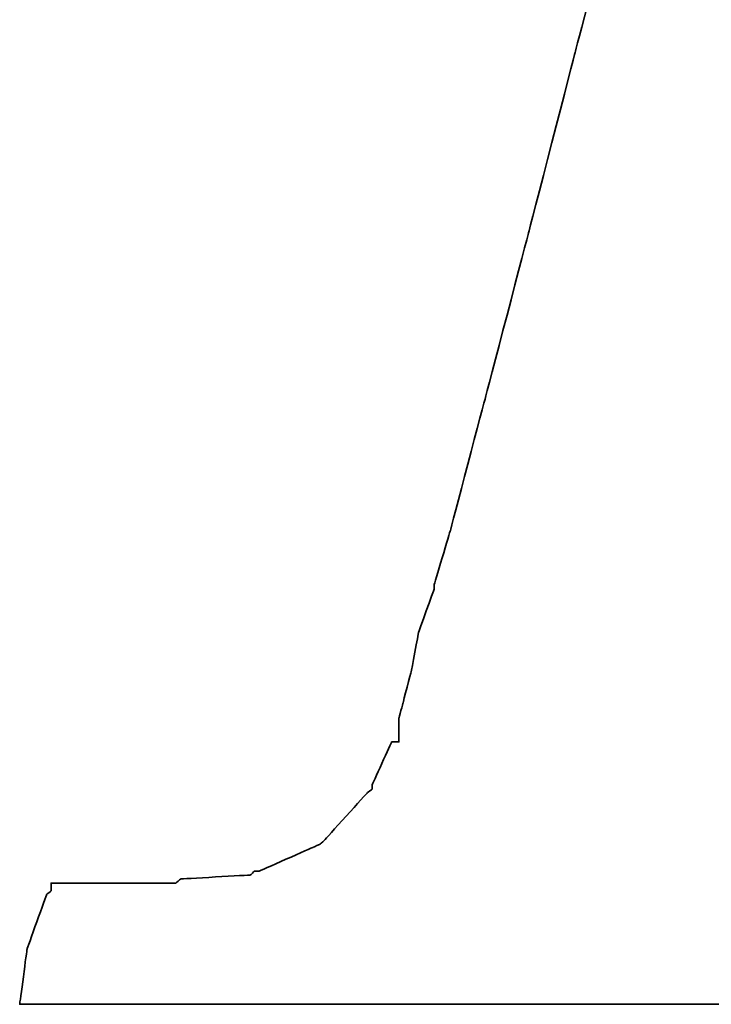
# Model space of a CAD drawing. Header units: millimetres. Extents: x 340 to 654, y 334 to 449.
# Tile 34 of 53: x 563.78 to 564.94, y 368.95 to 370.6. Entities that reach past the tile are written whole.
import ezdxf

# ---------------------------------------------------------------- set-up
doc = ezdxf.new("R2010")
doc.units = ezdxf.units.MM
doc.layers.add('DIM', color=4, linetype='Continuous')
doc.layers.add('layer 1', color=7, linetype='Continuous')

# ---------------------------------------------------------------- blocks, each defined once
blk = doc.blocks.new('TBI MOTION logo(完整正式版)')
at = {"layer": 'layer 1', "color": 22, "lineweight": 35}
blk.add_open_spline([(-40.59125, -7.943749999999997), (-40.59125, -7.943749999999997), (-40.97375, -7.943749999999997), (-40.97375, -7.943749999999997), (-40.97375, -7.943749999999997), (-40.97375, -7.943749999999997), (-41.38125, -7.943749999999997), (-41.38125, -7.943749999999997), (-41.38125, -7.943749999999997), (-41.38125, -7.943749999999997), (-41.54874999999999, -7.943749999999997), (-41.54874999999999, -7.943749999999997), (-41.54874999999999, -7.943749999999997), (-41.54874999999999, -7.943749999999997), (-41.59875, -7.943749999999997), (-41.59875, -7.943749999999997), (-41.59875, -7.943749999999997), (-41.59875, -7.943749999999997), (-41.88374999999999, -7.943749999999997), (-41.88374999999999, -7.943749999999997), (-41.88374999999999, -7.943749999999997), (-41.88374999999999, -7.943749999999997), (-41.90875, -7.91875), (-41.90875, -7.91875), (-41.90875, -7.91875), (-41.90875, -7.91875), (-42.19875, -7.871249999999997), (-42.19875, -7.871249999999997), (-42.19875, -7.871249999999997), (-42.19875, -7.871249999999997), (-42.43875, -7.82375), (-42.43875, -7.82375), (-42.43875, -7.82375), (-42.43875, -7.82375), (-42.45875, -7.82375), (-42.45875, -7.82375), (-42.45875, -7.82375), (-42.45875, -7.82375), (-42.48624999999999, -7.82375), (-42.48624999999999, -7.82375), (-42.48624999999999, -7.82375), (-42.48624999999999, -7.82375), (-42.67625, -7.723749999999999), (-42.67625, -7.723749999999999), (-42.67625, -7.723749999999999), (-42.67625, -7.723749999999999), (-42.70125, -7.70375), (-42.70125, -7.70375), (-42.70125, -7.70375), (-42.70125, -7.70375), (-42.72375, -7.678749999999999), (-42.72375, -7.678749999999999), (-42.72375, -7.678749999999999), (-42.72375, -7.678749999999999), (-42.86875, -7.488749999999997), (-42.86875, -7.488749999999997), (-42.86875, -7.488749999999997), (-42.86875, -7.488749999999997), (-42.89374999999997, -7.438749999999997), (-42.89374999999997, -7.438749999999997), (-42.89374999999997, -7.438749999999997), (-42.89374999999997, -7.438749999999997), (-42.91875, -7.388749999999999), (-42.91875, -7.388749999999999), (-42.91875, -7.388749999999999), (-42.91875, -7.388749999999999), (-42.93874999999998, -7.12875), (-42.93874999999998, -7.12875), (-42.93874999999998, -7.12875), (-42.93874999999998, -7.12875), (-42.96375, -7.103749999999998), (-42.96375, -7.103749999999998), (-42.96375, -7.103749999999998), (-42.96375, -7.103749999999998), (-42.96375, -7.053749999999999), (-42.96375, -7.053749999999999), (-42.96375, -7.053749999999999), (-42.96375, -7.053749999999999), (-42.96375, -7.00875), (-42.96375, -7.00875), (-42.96375, -7.00875), (-42.96375, -7.00875), (-42.91875, -6.69625), (-42.91875, -6.69625), (-42.91875, -6.69625), (-42.91875, -6.69625), (-42.91875, -6.62375), (-42.91875, -6.62375), (-42.91875, -6.62375), (-42.91875, -6.62375), (-42.91875, -6.59625), (-42.91875, -6.59625), (-42.91875, -6.59625), (-42.91875, -6.59625), (-42.91875, -6.57375), (-42.91875, -6.57375), (-42.91875, -6.57375), (-42.91875, -6.57375), (-42.91875, -6.528749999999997), (-42.91875, -6.528749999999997), (-42.91875, -6.528749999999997), (-42.91875, -6.528749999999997), (-42.89374999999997, -6.50375), (-42.89374999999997, -6.50375), (-42.89374999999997, -6.50375), (-42.89374999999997, -6.50375), (-42.84374999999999, -6.38375), (-42.84374999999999, -6.38375), (-42.84374999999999, -6.38375), (-42.84374999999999, -6.38375), (-42.84374999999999, -6.358749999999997), (-42.84374999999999, -6.358749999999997), (-42.84374999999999, -6.358749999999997), (-42.84374999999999, -6.358749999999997), (-42.74625, -6.143749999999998), (-42.74625, -6.143749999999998), (-42.74625, -6.143749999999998), (-42.74625, -6.143749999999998), (-42.70125, -5.853749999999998), (-42.70125, -5.853749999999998), (-42.70125, -5.853749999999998), (-42.70125, -5.853749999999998), (-42.60374999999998, -5.47125), (-42.60374999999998, -5.47125), (-42.60374999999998, -5.47125), (-42.60374999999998, -5.47125), (-42.60374999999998, -5.44875), (-42.60374999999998, -5.44875), (-42.60374999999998, -5.44875), (-42.60374999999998, -5.44875), (-42.38875, -4.678749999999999), (-42.38875, -4.678749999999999), (-42.38875, -4.678749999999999), (-42.38875, -4.678749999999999), (-42.36375, -4.653749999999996), (-42.36375, -4.653749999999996), (-42.36375, -4.653749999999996), (-42.36375, -4.653749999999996), (-42.12375, -3.69625), (-42.12375, -3.69625), (-42.12375, -3.69625), (-42.12375, -3.69625), (-42.12375, -3.67374), (-42.12375, -3.67374), (-42.12375, -3.67374), (-42.12375, -3.67374), (-41.78875, -2.593739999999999), (-41.78875, -2.593739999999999), (-41.78875, -2.593739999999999), (-41.78875, -2.593739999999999), (-41.18875, -0.19375), (-41.18875, -0.19375), (-41.18875, -0.19375), (-41.18875, -0.19375), (-40.54375, 2.20624), (-40.54375, 2.20624), (-40.54375, 2.20624), (-40.54375, 2.20624), (-40.25374999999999, 3.308749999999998), (-40.25374999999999, 3.308749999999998), (-40.25374999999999, 3.308749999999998), (-40.25374999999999, 3.308749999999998), (-39.98875, 4.27125), (-39.98875, 4.27125), (-39.98875, 4.27125), (-39.98875, 4.27125), (-39.77375, 5.131249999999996), (-39.77375, 5.131249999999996), (-39.77375, 5.131249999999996), (-39.77375, 5.131249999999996), (-39.67875, 5.47125), (-39.67875, 5.47125), (-39.67875, 5.47125), (-39.67875, 5.47125), (-39.60375, 5.756249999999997), (-39.60375, 5.756249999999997), (-39.60375, 5.756249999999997), (-39.60375, 5.756249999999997), (-39.60375, 5.78125), (-39.60375, 5.78125), (-39.60375, 5.78125), (-39.60375, 5.78125), (-39.50875, 5.97125), (-39.50875, 5.97125), (-39.50875, 5.97125), (-39.50875, 5.97125), (-39.50875, 6.138749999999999), (-39.50875, 6.138749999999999), (-39.50875, 6.138749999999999), (-39.50875, 6.138749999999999), (-39.48625, 6.166249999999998), (-39.48625, 6.166249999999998), (-39.48625, 6.166249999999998), (-39.48625, 6.166249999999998), (-39.46125, 6.286249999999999), (-39.46125, 6.286249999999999), (-39.46125, 6.286249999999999), (-39.46125, 6.286249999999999), (-39.46125, 6.426249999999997), (-39.46125, 6.426249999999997), (-39.46125, 6.426249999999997), (-39.46125, 6.426249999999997), (-39.41375, 6.426249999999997), (-39.41375, 6.426249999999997), (-39.41375, 6.426249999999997), (-39.41375, 6.426249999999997), (-39.29375, 6.69125), (-39.29375, 6.69125), (-39.29375, 6.69125), (-39.29375, 6.69125), (-39.26875, 6.741249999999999), (-39.26875, 6.741249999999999), (-39.26875, 6.741249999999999), (-39.26875, 6.741249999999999), (-39.24375, 6.76625), (-39.24375, 6.76625), (-39.24375, 6.76625), (-39.24375, 6.76625), (-38.98375, 7.006239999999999), (-38.98375, 7.006239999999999), (-38.98375, 7.006239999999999), (-38.98375, 7.006239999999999), (-38.95625, 7.026239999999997), (-38.95625, 7.026239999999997), (-38.95625, 7.026239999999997), (-38.95625, 7.026239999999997), (-38.78875, 7.126239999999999), (-38.78875, 7.126239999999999), (-38.78875, 7.126239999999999), (-38.78875, 7.126239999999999), (-38.76375, 7.126239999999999), (-38.76375, 7.126239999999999), (-38.76375, 7.126239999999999), (-38.76375, 7.126239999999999), (-38.74375, 7.126239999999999), (-38.74375, 7.126239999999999), (-38.74375, 7.126239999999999), (-38.74375, 7.126239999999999), (-38.52875, 7.171249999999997), (-38.52875, 7.171249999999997), (-38.52875, 7.171249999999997), (-38.52875, 7.171249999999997), (-38.52875, 7.196239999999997), (-38.52875, 7.196239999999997), (-38.52875, 7.196239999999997), (-38.52875, 7.196239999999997), (-38.50375, 7.196239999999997), (-38.50375, 7.196239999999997), (-38.50375, 7.196239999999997), (-38.50375, 7.196239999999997), (-38.26125, 7.21875), (-38.26125, 7.21875), (-38.26125, 7.21875), (-38.26125, 7.21875), (-38.23875000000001, 7.246239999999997), (-38.23875000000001, 7.246239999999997), (-38.23875000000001, 7.246239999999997), (-38.23875000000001, 7.246239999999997), (-38.21625, 7.246239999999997), (-38.21625, 7.246239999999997), (-38.21625, 7.246239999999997), (-38.21625, 7.246239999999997), (-38.18875, 7.246239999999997), (-38.18875, 7.246239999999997), (-38.18875, 7.246239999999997), (-38.18875, 7.246239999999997), (-37.90375, 7.246239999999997), (-37.90375, 7.246239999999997), (-37.90375, 7.246239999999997), (-37.90375, 7.246239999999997), (-37.85375, 7.246239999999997), (-37.85375, 7.246239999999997), (-37.85375, 7.246239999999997), (-37.85375, 7.246239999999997), (-37.75875, 7.246239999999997), (-37.75875, 7.246239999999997), (-37.75875, 7.246239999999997), (-37.75875, 7.246239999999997), (-37.42375, 7.246239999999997), (-37.42375, 7.246239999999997), (-37.42375, 7.246239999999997), (-37.42375, 7.246239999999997), (-37.08875, 7.246239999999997), (-37.08875, 7.246239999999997), (-37.08875, 7.246239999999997), (-37.08875, 7.246239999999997), (-37.06375, 7.246239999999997), (-37.06375, 7.246239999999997), (-37.06375, 7.246239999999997), (-37.06375, 7.246239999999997), (-37.06375, 7.266239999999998), (-37.06375, 7.266239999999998), (-37.06375, 7.266239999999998), (-37.06375, 7.266239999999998), (-37.03875, 7.291249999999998), (-37.03875, 7.291249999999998), (-37.03875, 7.291249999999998), (-37.03875, 7.291249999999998), (-37.03875, 7.31625), (-37.03875, 7.31625), (-37.03875, 7.31625), (-37.03875, 7.31625), (-36.94125, 7.676249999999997), (-36.94125, 7.676249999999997), (-36.94125, 7.676249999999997), (-36.94125, 7.676249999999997), (-36.86875, 7.98625), (-36.86875, 7.98625), (-36.86875, 7.98625), (-36.86875, 7.98625), (-36.98875000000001, 7.98625), (-36.98875000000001, 7.98625), (-36.98875000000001, 7.98625), (-36.98875000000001, 7.98625), (-37.42375, 7.98625), (-37.42375, 7.98625), (-37.42375, 7.98625), (-37.42375, 7.98625), (-37.94875, 7.98625), (-37.94875, 7.98625), (-37.94875, 7.98625), (-37.94875, 7.98625), (-38.57375, 7.98625), (-38.57375, 7.98625), (-38.57375, 7.98625), (-38.57375, 7.98625), (-39.29375, 7.98625), (-39.29375, 7.98625), (-39.29375, 7.98625), (-39.29375, 7.98625), (-40.82875, 7.98625), (-40.82875, 7.98625), (-40.82875, 7.98625), (-40.82875, 7.98625), (-42.36375, 7.98625), (-42.36375, 7.98625), (-42.36375, 7.98625), (-42.36375, 7.98625), (-43.08375, 7.98625), (-43.08375, 7.98625), (-43.08375, 7.98625), (-43.08375, 7.98625), (-43.70875, 7.98625), (-43.70875, 7.98625), (-43.70875, 7.98625), (-43.70875, 7.98625), (-44.23375, 7.98625), (-44.23375, 7.98625), (-44.23375, 7.98625), (-44.23375, 7.98625), (-44.66875, 7.98625), (-44.66875, 7.98625), (-44.66875, 7.98625), (-44.66875, 7.98625), (-44.88375, 7.98625), (-44.88375, 7.98625), (-44.88375, 7.98625), (-44.88375, 7.98625), (-44.90874999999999, 7.94125), (-44.90874999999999, 7.94125), (-44.90874999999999, 7.94125), (-44.90874999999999, 7.94125), (-44.90874999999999, 7.916249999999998), (-44.90874999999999, 7.916249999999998), (-44.90874999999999, 7.916249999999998), (-44.90874999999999, 7.916249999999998), (-45.00375, 7.55625), (-45.00375, 7.55625), (-45.00375, 7.55625), (-45.00375, 7.55625), (-45.05374999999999, 7.246239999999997), (-45.05374999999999, 7.246239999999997), (-45.05374999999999, 7.246239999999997), (-45.05374999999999, 7.246239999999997), (-44.61875, 7.246239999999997), (-44.61875, 7.246239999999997), (-44.61875, 7.246239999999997), (-44.61875, 7.246239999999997), (-44.11375, 7.246239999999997), (-44.11375, 7.246239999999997), (-44.11375, 7.246239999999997), (-44.11375, 7.246239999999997), (-43.99375, 7.246239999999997), (-43.99375, 7.246239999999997), (-43.99375, 7.246239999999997), (-43.99375, 7.246239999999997), (-43.94625, 7.246239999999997), (-43.94625, 7.246239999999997), (-43.94625, 7.246239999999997), (-43.94625, 7.246239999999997), (-43.92374, 7.246239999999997), (-43.92374, 7.246239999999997), (-43.92374, 7.246239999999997), (-43.92374, 7.246239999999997), (-43.65874999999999, 7.246239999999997), (-43.65874999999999, 7.246239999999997), (-43.65874999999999, 7.246239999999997), (-43.65874999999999, 7.246239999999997), (-43.63875, 7.21875), (-43.63875, 7.21875), (-43.63875, 7.21875), (-43.63875, 7.21875), (-43.46874999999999, 7.196239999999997), (-43.46874999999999, 7.196239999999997), (-43.46874999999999, 7.196239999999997), (-43.46874999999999, 7.196239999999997), (-43.39875, 7.196239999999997), (-43.39875, 7.196239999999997), (-43.39875, 7.196239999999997), (-43.39875, 7.196239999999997), (-43.37125, 7.171249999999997), (-43.37125, 7.171249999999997), (-43.37125, 7.171249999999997), (-43.37125, 7.171249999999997), (-43.34875, 7.171249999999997), (-43.34875, 7.171249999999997), (-43.34875, 7.171249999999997), (-43.34875, 7.171249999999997), (-43.20375, 7.126239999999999), (-43.20375, 7.126239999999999), (-43.20375, 7.126239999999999), (-43.20375, 7.126239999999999), (-43.05875, 7.076239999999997), (-43.05875, 7.076239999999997), (-43.05875, 7.076239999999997), (-43.05875, 7.076239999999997), (-43.01375, 7.076239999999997), (-43.01375, 7.076239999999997), (-43.01375, 7.076239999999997), (-43.01375, 7.076239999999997), (-42.98875, 7.026239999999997), (-42.98875, 7.026239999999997), (-42.98875, 7.026239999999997), (-42.98875, 7.026239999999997), (-42.79874999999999, 6.86125), (-42.79874999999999, 6.86125), (-42.79874999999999, 6.86125), (-42.79874999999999, 6.86125), (-42.77375, 6.81125), (-42.77375, 6.81125), (-42.77375, 6.81125), (-42.77375, 6.81125), (-42.74625, 6.76625), (-42.74625, 6.76625), (-42.74625, 6.76625), (-42.74625, 6.76625), (-42.72375, 6.47625), (-42.72375, 6.47625), (-42.72375, 6.47625), (-42.72375, 6.47625), (-42.70125, 6.45124), (-42.70125, 6.45124), (-42.70125, 6.45124), (-42.70125, 6.45124), (-42.70125, 6.426249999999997), (-42.70125, 6.426249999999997), (-42.70125, 6.426249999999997), (-42.70125, 6.426249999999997), (-42.72375, 6.40625), (-42.72375, 6.40625), (-42.72375, 6.40625), (-42.72375, 6.40625), (-42.74625, 5.97125), (-42.74625, 5.97125), (-42.74625, 5.97125), (-42.74625, 5.97125), (-42.74625, 5.94625), (-42.74625, 5.94625), (-42.74625, 5.94625), (-42.74625, 5.94625), (-42.74625, 5.926249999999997), (-42.74625, 5.926249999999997), (-42.74625, 5.926249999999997), (-42.74625, 5.926249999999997), (-42.77375, 5.876249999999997), (-42.77375, 5.876249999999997), (-42.77375, 5.876249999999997), (-42.77375, 5.876249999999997), (-42.81875, 5.80625), (-42.81875, 5.80625), (-42.81875, 5.80625), (-42.81875, 5.80625), (-42.86875, 5.63625), (-42.86875, 5.63625), (-42.86875, 5.63625), (-42.86875, 5.63625), (-42.91875, 5.39625), (-42.91875, 5.39625), (-42.91875, 5.39625), (-42.91875, 5.39625), (-42.91875, 5.37124), (-42.91875, 5.37124), (-42.91875, 5.37124), (-42.91875, 5.37124), (-43.01375, 5.10874), (-43.01375, 5.10874), (-43.01375, 5.10874), (-43.01375, 5.10874), (-43.10875, 4.771239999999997), (-43.10875, 4.771239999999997), (-43.10875, 4.771239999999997), (-43.10875, 4.771239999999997), (-43.29875, 3.956249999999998), (-43.29875, 3.956249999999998), (-43.29875, 3.956249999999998), (-43.29875, 3.956249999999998), (-43.58875, 2.951249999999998), (-43.58875, 2.951249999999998), (-43.58875, 2.951249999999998), (-43.58875, 2.951249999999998), (-43.87375, 1.87125), (-43.87375, 1.87125), (-43.87375, 1.87125), (-43.87375, 1.87125), (-44.52625, -0.50374), (-44.52625, -0.50374), (-44.52625, -0.50374), (-44.52625, -0.50374), (-45.14874999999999, -2.853749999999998), (-45.14874999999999, -2.853749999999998), (-45.14874999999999, -2.853749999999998), (-45.14874999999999, -2.853749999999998), (-45.43375, -3.95875), (-45.43375, -3.95875), (-45.43375, -3.95875), (-45.43375, -3.95875), (-45.69874999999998, -4.96875), (-45.69874999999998, -4.96875), (-45.69874999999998, -4.96875), (-45.69874999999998, -4.96875), (-45.91375, -5.78375), (-45.91375, -5.78375), (-45.91375, -5.78375), (-45.91375, -5.78375), (-46.01374999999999, -6.11875), (-46.01374999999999, -6.11875), (-46.01374999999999, -6.11875), (-46.01374999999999, -6.11875), (-46.01374999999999, -6.143749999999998), (-46.01374999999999, -6.143749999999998), (-46.01374999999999, -6.143749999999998), (-46.01374999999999, -6.143749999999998), (-46.10875, -6.40875), (-46.10875, -6.40875), (-46.10875, -6.40875), (-46.10875, -6.40875), (-46.15375, -6.648749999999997), (-46.15375, -6.648749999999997), (-46.15375, -6.648749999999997), (-46.15375, -6.648749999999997), (-46.20375, -6.83875), (-46.20375, -6.83875), (-46.20375, -6.83875), (-46.20375, -6.83875), (-46.22874999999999, -6.933749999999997), (-46.22874999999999, -6.933749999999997), (-46.22874999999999, -6.933749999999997), (-46.22874999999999, -6.933749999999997), (-46.22874999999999, -7.07875), (-46.22874999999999, -7.07875), (-46.22874999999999, -7.07875), (-46.22874999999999, -7.07875), (-46.27374999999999, -7.07875), (-46.27374999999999, -7.07875), (-46.27374999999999, -7.07875), (-46.27374999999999, -7.07875), (-46.39375, -7.34375), (-46.39375, -7.34375), (-46.39375, -7.34375), (-46.39375, -7.34375), (-46.39375, -7.36875), (-46.39375, -7.36875), (-46.39375, -7.36875), (-46.39375, -7.36875), (-46.42125, -7.388749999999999), (-46.42125, -7.388749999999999), (-46.42125, -7.388749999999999), (-46.42125, -7.388749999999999), (-46.68375, -7.678749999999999), (-46.68375, -7.678749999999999), (-46.68375, -7.678749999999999), (-46.68375, -7.678749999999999), (-46.70875, -7.70375), (-46.70875, -7.70375), (-46.70875, -7.70375), (-46.70875, -7.70375), (-46.75374999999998, -7.723749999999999), (-46.75374999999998, -7.723749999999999), (-46.75374999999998, -7.723749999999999), (-46.75374999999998, -7.723749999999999), (-47.08874999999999, -7.871249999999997), (-47.08874999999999, -7.871249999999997), (-47.08874999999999, -7.871249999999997), (-47.08874999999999, -7.871249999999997), (-47.11625, -7.871249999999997), (-47.11625, -7.871249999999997), (-47.11625, -7.871249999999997), (-47.11625, -7.871249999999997), (-47.13875, -7.893749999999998), (-47.13875, -7.893749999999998), (-47.13875, -7.893749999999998), (-47.13875, -7.893749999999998), (-47.56874999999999, -7.91875), (-47.56874999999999, -7.91875), (-47.56874999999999, -7.91875), (-47.56874999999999, -7.91875), (-47.59624999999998, -7.943749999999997), (-47.59624999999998, -7.943749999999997), (-47.59624999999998, -7.943749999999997), (-47.59624999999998, -7.943749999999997), (-47.64375, -7.943749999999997), (-47.64375, -7.943749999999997), (-47.64375, -7.943749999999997), (-47.64375, -7.943749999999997), (-47.73625, -7.943749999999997), (-47.73625, -7.943749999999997), (-47.73625, -7.943749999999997), (-47.73625, -7.943749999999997), (-48.07375, -7.943749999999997), (-48.07375, -7.943749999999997), (-48.07375, -7.943749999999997), (-48.07375, -7.943749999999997), (-48.36125, -7.943749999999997), (-48.36125, -7.943749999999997), (-48.36125, -7.943749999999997), (-48.36125, -7.943749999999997), (-48.36125, -7.966249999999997), (-48.36125, -7.966249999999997), (-48.36125, -7.966249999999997), (-48.36125, -7.966249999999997), (-48.36125, -7.991249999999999), (-48.36125, -7.991249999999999), (-48.36125, -7.991249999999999), (-48.36125, -7.991249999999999), (-48.38875, -8.013749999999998), (-48.38875, -8.013749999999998), (-48.38875, -8.013749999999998), (-48.38875, -8.013749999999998), (-48.50875, -8.34875), (-48.50875, -8.34875), (-48.50875, -8.34875), (-48.50875, -8.34875), (-48.55375, -8.68625), (-48.55375, -8.68625), (-48.55375, -8.68625), (-48.55375, -8.68625), (-48.45875, -8.68625), (-48.45875, -8.68625), (-48.45875, -8.68625), (-48.45875, -8.68625), (-48.07375, -8.68625), (-48.07375, -8.68625), (-48.07375, -8.68625), (-48.07375, -8.68625), (-47.52374999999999, -8.68625), (-47.52374999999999, -8.68625), (-47.52374999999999, -8.68625), (-47.52374999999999, -8.68625), (-46.92375, -8.68625), (-46.92375, -8.68625), (-46.92375, -8.68625), (-46.92375, -8.68625), (-46.25375, -8.68625), (-46.25375, -8.68625), (-46.25375, -8.68625), (-46.25375, -8.68625), (-46.20375, -8.68625), (-46.20375, -8.68625), (-46.20375, -8.68625), (-46.20375, -8.68625), (-44.71375, -8.68625), (-44.71375, -8.68625), (-44.71375, -8.68625), (-44.71375, -8.68625), (-43.22874999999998, -8.68625), (-43.22874999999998, -8.68625), (-43.22874999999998, -8.68625), (-43.22874999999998, -8.68625), (-42.55875, -8.68625), (-42.55875, -8.68625), (-42.55875, -8.68625), (-42.55875, -8.68625), (-42.50874999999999, -8.68625), (-42.50874999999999, -8.68625), (-42.50874999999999, -8.68625), (-42.50874999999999, -8.68625), (-41.93375, -8.68625), (-41.93375, -8.68625), (-41.93375, -8.68625), (-41.93375, -8.68625), (-41.38125, -8.68625), (-41.38125, -8.68625), (-41.38125, -8.68625), (-41.38125, -8.68625), (-40.97375, -8.68625), (-40.97375, -8.68625), (-40.97375, -8.68625), (-40.97375, -8.68625), (-40.78125, -8.68625), (-40.78125, -8.68625), (-40.78125, -8.68625), (-40.78125, -8.68625), (-40.78125, -8.638749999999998), (-40.78125, -8.638749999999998), (-40.78125, -8.638749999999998), (-40.78125, -8.638749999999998), (-40.75874999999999, -8.638749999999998), (-40.75874999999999, -8.638749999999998), (-40.75874999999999, -8.638749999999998), (-40.75874999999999, -8.638749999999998), (-40.66374999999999, -8.27875), (-40.66374999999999, -8.27875), (-40.66374999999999, -8.27875), (-40.66374999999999, -8.27875), (-40.59125, -7.943749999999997), (-40.59125, -7.943749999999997)], degree=3, knots=[0, 0, 0, 0, 0.0055865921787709, 0.0055865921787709, 0.0055865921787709, 0.0055866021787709, 0.0111731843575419, 0.0111731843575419, 0.0111731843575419, 0.0111731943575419, 0.0167597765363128, 0.0167597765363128, 0.0167597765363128, 0.0167597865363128, 0.0223463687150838, 0.0223463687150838, 0.0223463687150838, 0.0223463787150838, 0.0279329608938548, 0.0279329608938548, 0.0279329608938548, 0.0279329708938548, 0.0335195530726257, 0.0335195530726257, 0.0335195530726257, 0.0335195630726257, 0.0391061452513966, 0.0391061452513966, 0.0391061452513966, 0.0391061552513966, 0.0446927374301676, 0.0446927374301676, 0.0446927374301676, 0.0446927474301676, 0.0502793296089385, 0.0502793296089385, 0.0502793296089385, 0.0502793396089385, 0.0558659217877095, 0.0558659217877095, 0.0558659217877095, 0.0558659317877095, 0.0614525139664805, 0.0614525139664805, 0.0614525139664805, 0.0614525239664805, 0.0670391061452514, 0.0670391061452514, 0.0670391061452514, 0.0670391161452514, 0.0726256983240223, 0.0726256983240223, 0.0726256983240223, 0.0726257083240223, 0.0782122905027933, 0.0782122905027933, 0.0782122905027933, 0.0782123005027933, 0.0837988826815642, 0.0837988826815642, 0.0837988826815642, 0.0837988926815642, 0.0893854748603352, 0.0893854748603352, 0.0893854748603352, 0.0893854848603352, 0.0949720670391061, 0.0949720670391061, 0.0949720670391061, 0.0949720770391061, 0.1005586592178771, 0.1005586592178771, 0.1005586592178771, 0.1005586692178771, 0.106145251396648, 0.106145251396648, 0.106145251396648, 0.106145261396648, 0.1117318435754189, 0.1117318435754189, 0.1117318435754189, 0.1117318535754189, 0.1173184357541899, 0.1173184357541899, 0.1173184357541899, 0.1173184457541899, 0.1229050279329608, 0.1229050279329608, 0.1229050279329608, 0.1229050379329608, 0.1284916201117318, 0.1284916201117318, 0.1284916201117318, 0.1284916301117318, 0.1340782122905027, 0.1340782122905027, 0.1340782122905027, 0.1340782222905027, 0.1396648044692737, 0.1396648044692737, 0.1396648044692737, 0.1396648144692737, 0.1452513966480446, 0.1452513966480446, 0.1452513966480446, 0.1452514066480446, 0.1508379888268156, 0.1508379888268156, 0.1508379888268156, 0.1508379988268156, 0.1564245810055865, 0.1564245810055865, 0.1564245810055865, 0.1564245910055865, 0.1620111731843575, 0.1620111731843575, 0.1620111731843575, 0.1620111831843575, 0.1675977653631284, 0.1675977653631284, 0.1675977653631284, 0.1675977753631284, 0.1731843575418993, 0.1731843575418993, 0.1731843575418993, 0.1731843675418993, 0.1787709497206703, 0.1787709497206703, 0.1787709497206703, 0.1787709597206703, 0.1843575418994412, 0.1843575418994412, 0.1843575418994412, 0.1843575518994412, 0.1899441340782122, 0.1899441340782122, 0.1899441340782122, 0.1899441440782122, 0.1955307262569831, 0.1955307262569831, 0.1955307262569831, 0.1955307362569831, 0.2011173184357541, 0.2011173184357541, 0.2011173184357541, 0.2011173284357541, 0.206703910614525, 0.206703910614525, 0.206703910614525, 0.206703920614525, 0.2122905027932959, 0.2122905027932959, 0.2122905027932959, 0.2122905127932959, 0.2178770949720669, 0.2178770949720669, 0.2178770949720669, 0.2178771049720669, 0.2234636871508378, 0.2234636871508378, 0.2234636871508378, 0.2234636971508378, 0.2290502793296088, 0.2290502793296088, 0.2290502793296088, 0.2290502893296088, 0.2346368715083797, 0.2346368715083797, 0.2346368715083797, 0.2346368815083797, 0.2402234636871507, 0.2402234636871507, 0.2402234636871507, 0.2402234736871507, 0.2458100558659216, 0.2458100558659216, 0.2458100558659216, 0.2458100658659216, 0.2513966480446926, 0.2513966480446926, 0.2513966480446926, 0.2513966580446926, 0.2569832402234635, 0.2569832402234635, 0.2569832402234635, 0.2569832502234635, 0.2625698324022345, 0.2625698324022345, 0.2625698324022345, 0.2625698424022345, 0.2681564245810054, 0.2681564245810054, 0.2681564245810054, 0.2681564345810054, 0.2737430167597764, 0.2737430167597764, 0.2737430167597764, 0.2737430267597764, 0.2793296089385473, 0.2793296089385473, 0.2793296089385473, 0.2793296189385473, 0.2849162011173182, 0.2849162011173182, 0.2849162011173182, 0.2849162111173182, 0.2905027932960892, 0.2905027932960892, 0.2905027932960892, 0.2905028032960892, 0.2960893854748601, 0.2960893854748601, 0.2960893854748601, 0.29608939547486, 0.3016759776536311, 0.3016759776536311, 0.3016759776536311, 0.3016759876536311, 0.3072625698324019, 0.3072625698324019, 0.3072625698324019, 0.3072625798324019, 0.312849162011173, 0.312849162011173, 0.312849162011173, 0.312849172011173, 0.3184357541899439, 0.3184357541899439, 0.3184357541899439, 0.3184357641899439, 0.3240223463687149, 0.3240223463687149, 0.3240223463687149, 0.3240223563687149, 0.3296089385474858, 0.3296089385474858, 0.3296089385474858, 0.3296089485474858, 0.3351955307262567, 0.3351955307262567, 0.3351955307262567, 0.3351955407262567, 0.3407821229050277, 0.3407821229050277, 0.3407821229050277, 0.3407821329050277, 0.3463687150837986, 0.3463687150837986, 0.3463687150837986, 0.3463687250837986, 0.3519553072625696, 0.3519553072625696, 0.3519553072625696, 0.3519553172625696, 0.3575418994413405, 0.3575418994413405, 0.3575418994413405, 0.3575419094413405, 0.3631284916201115, 0.3631284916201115, 0.3631284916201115, 0.3631285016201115, 0.3687150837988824, 0.3687150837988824, 0.3687150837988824, 0.3687150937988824, 0.3743016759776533, 0.3743016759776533, 0.3743016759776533, 0.3743016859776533, 0.3798882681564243, 0.3798882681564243, 0.3798882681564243, 0.3798882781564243, 0.3854748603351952, 0.3854748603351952, 0.3854748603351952, 0.3854748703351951, 0.3910614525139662, 0.3910614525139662, 0.3910614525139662, 0.3910614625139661, 0.3966480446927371, 0.3966480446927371, 0.3966480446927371, 0.3966480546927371, 0.4022346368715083, 0.4022346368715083, 0.4022346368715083, 0.4022346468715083, 0.407821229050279, 0.407821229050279, 0.407821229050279, 0.407821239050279, 0.4134078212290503, 0.4134078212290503, 0.4134078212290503, 0.4134078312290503, 0.4189944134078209, 0.4189944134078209, 0.4189944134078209, 0.4189944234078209, 0.4245810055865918, 0.4245810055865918, 0.4245810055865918, 0.4245810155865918, 0.4301675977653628, 0.4301675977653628, 0.4301675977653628, 0.4301676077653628, 0.4357541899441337, 0.4357541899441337, 0.4357541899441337, 0.4357541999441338, 0.4413407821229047, 0.4413407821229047, 0.4413407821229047, 0.4413407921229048, 0.4469273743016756, 0.4469273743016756, 0.4469273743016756, 0.4469273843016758, 0.4525139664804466, 0.4525139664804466, 0.4525139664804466, 0.4525139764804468, 0.4581005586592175, 0.4581005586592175, 0.4581005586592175, 0.4581005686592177, 0.4636871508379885, 0.4636871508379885, 0.4636871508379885, 0.4636871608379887, 0.4692737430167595, 0.4692737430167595, 0.4692737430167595, 0.4692737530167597, 0.4748603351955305, 0.4748603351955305, 0.4748603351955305, 0.4748603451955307, 0.4804469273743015, 0.4804469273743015, 0.4804469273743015, 0.4804469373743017, 0.4860335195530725, 0.4860335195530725, 0.4860335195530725, 0.4860335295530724, 0.4916201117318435, 0.4916201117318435, 0.4916201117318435, 0.4916201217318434, 0.4972067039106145, 0.4972067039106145, 0.4972067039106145, 0.4972067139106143, 0.5027932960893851, 0.5027932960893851, 0.5027932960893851, 0.5027933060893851, 0.508379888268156, 0.508379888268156, 0.508379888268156, 0.508379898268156, 0.513966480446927, 0.513966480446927, 0.513966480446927, 0.5139664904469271, 0.519553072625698, 0.519553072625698, 0.519553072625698, 0.5195530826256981, 0.525139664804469, 0.525139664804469, 0.525139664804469, 0.525139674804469, 0.53072625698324, 0.53072625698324, 0.53072625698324, 0.5307262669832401, 0.536312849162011, 0.536312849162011, 0.536312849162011, 0.5363128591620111, 0.541899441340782, 0.541899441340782, 0.541899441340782, 0.5418994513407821, 0.547486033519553, 0.547486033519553, 0.547486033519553, 0.547486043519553, 0.553072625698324, 0.553072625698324, 0.553072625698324, 0.5530726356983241, 0.558659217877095, 0.558659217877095, 0.558659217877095, 0.558659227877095, 0.564245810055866, 0.564245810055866, 0.564245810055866, 0.564245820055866, 0.569832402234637, 0.569832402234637, 0.569832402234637, 0.5698324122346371, 0.575418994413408, 0.575418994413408, 0.575418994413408, 0.575419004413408, 0.581005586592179, 0.581005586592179, 0.581005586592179, 0.581005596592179, 0.58659217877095, 0.58659217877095, 0.58659217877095, 0.5865921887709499, 0.592178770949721, 0.592178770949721, 0.592178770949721, 0.5921787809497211, 0.5977653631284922, 0.5977653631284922, 0.5977653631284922, 0.5977653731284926, 0.603351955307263, 0.603351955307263, 0.603351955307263, 0.6033519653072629, 0.608938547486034, 0.608938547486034, 0.608938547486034, 0.608938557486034, 0.6145251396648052, 0.6145251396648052, 0.6145251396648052, 0.6145251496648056, 0.6201117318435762, 0.6201117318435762, 0.6201117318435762, 0.6201117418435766, 0.6256983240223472, 0.6256983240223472, 0.6256983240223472, 0.6256983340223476, 0.631284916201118, 0.631284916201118, 0.631284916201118, 0.631284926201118, 0.6368715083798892, 0.6368715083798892, 0.6368715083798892, 0.6368715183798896, 0.6424581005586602, 0.6424581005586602, 0.6424581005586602, 0.6424581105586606, 0.6480446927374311, 0.6480446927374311, 0.6480446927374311, 0.6480447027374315, 0.6536312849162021, 0.6536312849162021, 0.6536312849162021, 0.6536312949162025, 0.6592178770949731, 0.6592178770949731, 0.6592178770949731, 0.6592178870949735, 0.6648044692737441, 0.6648044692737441, 0.6648044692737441, 0.6648044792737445, 0.6703910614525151, 0.6703910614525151, 0.6703910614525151, 0.6703910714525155, 0.6759776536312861, 0.6759776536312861, 0.6759776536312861, 0.6759776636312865, 0.6815642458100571, 0.6815642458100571, 0.6815642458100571, 0.6815642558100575, 0.687150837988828, 0.687150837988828, 0.687150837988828, 0.687150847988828, 0.6927374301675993, 0.6927374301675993, 0.6927374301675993, 0.6927374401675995, 0.69832402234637, 0.69832402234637, 0.69832402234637, 0.69832403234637, 0.703910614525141, 0.703910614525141, 0.703910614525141, 0.703910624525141, 0.7094972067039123, 0.7094972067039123, 0.7094972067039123, 0.7094972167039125, 0.715083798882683, 0.715083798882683, 0.715083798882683, 0.715083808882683, 0.7206703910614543, 0.7206703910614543, 0.7206703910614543, 0.7206704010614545, 0.7262569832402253, 0.7262569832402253, 0.7262569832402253, 0.7262569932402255, 0.731843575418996, 0.731843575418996, 0.731843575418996, 0.731843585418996, 0.7374301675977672, 0.7374301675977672, 0.7374301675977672, 0.7374301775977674, 0.7430167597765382, 0.7430167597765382, 0.7430167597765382, 0.7430167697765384, 0.7486033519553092, 0.7486033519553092, 0.7486033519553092, 0.7486033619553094, 0.75418994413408, 0.75418994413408, 0.75418994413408, 0.75418995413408, 0.7597765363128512, 0.7597765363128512, 0.7597765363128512, 0.7597765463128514, 0.7653631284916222, 0.7653631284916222, 0.7653631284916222, 0.7653631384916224, 0.770949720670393, 0.770949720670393, 0.770949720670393, 0.770949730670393, 0.7765363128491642, 0.7765363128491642, 0.7765363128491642, 0.7765363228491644, 0.7821229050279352, 0.7821229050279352, 0.7821229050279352, 0.7821229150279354, 0.787709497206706, 0.787709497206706, 0.787709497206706, 0.787709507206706, 0.7932960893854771, 0.7932960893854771, 0.7932960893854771, 0.7932960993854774, 0.798882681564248, 0.798882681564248, 0.798882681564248, 0.798882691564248, 0.8044692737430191, 0.8044692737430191, 0.8044692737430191, 0.8044692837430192, 0.8100558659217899, 0.8100558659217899, 0.8100558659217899, 0.81005587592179, 0.8156424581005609, 0.8156424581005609, 0.8156424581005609, 0.815642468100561, 0.8212290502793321, 0.8212290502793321, 0.8212290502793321, 0.8212290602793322, 0.8268156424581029, 0.8268156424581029, 0.8268156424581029, 0.826815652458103, 0.8324022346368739, 0.8324022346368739, 0.8324022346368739, 0.832402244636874, 0.8379888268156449, 0.8379888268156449, 0.8379888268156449, 0.837988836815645, 0.8435754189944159, 0.8435754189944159, 0.8435754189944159, 0.8435754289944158, 0.8491620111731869, 0.8491620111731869, 0.8491620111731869, 0.849162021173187, 0.8547486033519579, 0.8547486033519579, 0.8547486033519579, 0.854748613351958, 0.8603351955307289, 0.8603351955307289, 0.8603351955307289, 0.860335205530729, 0.8659217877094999, 0.8659217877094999, 0.8659217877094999, 0.8659217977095, 0.8715083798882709, 0.8715083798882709, 0.8715083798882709, 0.871508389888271, 0.8770949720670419, 0.8770949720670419, 0.8770949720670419, 0.877094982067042, 0.8826815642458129, 0.8826815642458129, 0.8826815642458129, 0.882681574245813, 0.888268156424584, 0.888268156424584, 0.888268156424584, 0.8882681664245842, 0.8938547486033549, 0.8938547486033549, 0.8938547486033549, 0.893854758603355, 0.8994413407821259, 0.8994413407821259, 0.8994413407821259, 0.899441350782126, 0.9050279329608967, 0.9050279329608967, 0.9050279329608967, 0.9050279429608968, 0.9106145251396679, 0.9106145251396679, 0.9106145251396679, 0.910614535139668, 0.9162011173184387, 0.9162011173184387, 0.9162011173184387, 0.9162011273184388, 0.9217877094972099, 0.9217877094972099, 0.9217877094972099, 0.92178771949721, 0.9273743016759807, 0.9273743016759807, 0.9273743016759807, 0.9273743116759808, 0.9329608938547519, 0.9329608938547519, 0.9329608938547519, 0.932960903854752, 0.9385474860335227, 0.9385474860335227, 0.9385474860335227, 0.9385474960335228, 0.944134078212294, 0.944134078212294, 0.944134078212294, 0.9441340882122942, 0.9497206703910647, 0.9497206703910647, 0.9497206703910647, 0.9497206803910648, 0.9553072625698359, 0.9553072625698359, 0.9553072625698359, 0.955307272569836, 0.960893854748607, 0.960893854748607, 0.960893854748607, 0.9608938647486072, 0.9664804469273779, 0.9664804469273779, 0.9664804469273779, 0.9664804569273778, 0.972067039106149, 0.972067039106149, 0.972067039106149, 0.9720670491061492, 0.9776536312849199, 0.9776536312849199, 0.9776536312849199, 0.97765364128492, 0.9832402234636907, 0.9832402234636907, 0.9832402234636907, 0.9832402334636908, 0.988826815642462, 0.988826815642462, 0.988826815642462, 0.9888268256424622, 0.9944134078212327, 0.9944134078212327, 0.9944134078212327, 0.9944134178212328, 1, 1, 1, 1], dxfattribs=at)

msp = doc.modelspace()

# ---------------------------------------------------------------- block references
at = {"layer": 'DIM', "color": 7, "xscale": 0.2736514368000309, "yscale": 0.2736514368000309, "zscale": 0.2736514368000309}
msp.add_blockref('TBI MOTION logo(完整正式版)', (577.0629467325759, 371.3291704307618), dxfattribs=at)

doc.saveas('drawing.dxf')
